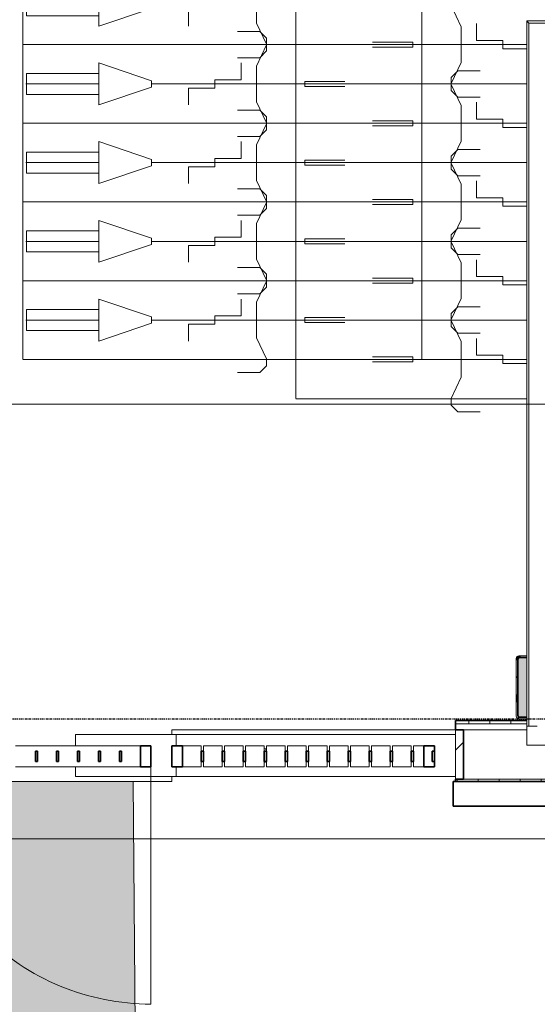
# Model space of a CAD drawing. Header units: millimetres. Extents: x -80560 to 110805, y -11020 to 52719.
# Tile 120 of 152: x 91780 to 94245, y 8640 to 13331. Entities that reach past the tile are written whole.
import ezdxf

# ---------------------------------------------------------------- set-up
doc = ezdxf.new("R2010")
doc.units = ezdxf.units.MM
doc.linetypes.add('CENTER2', pattern=[20, 8, -4, 4, -4])
doc.linetypes.add('DASHED2-1', pattern=[3, 2, -1])
for name, color, linetype, lineweight in [('A-ANNO-DIMS', 211, 'Continuous', 9), ('A-ANNO-DIMS-100', 211, 'Continuous', 9), ('A-DOOR', 31, 'Continuous', 18), ('A-FLOR', 192, 'Continuous', 18), ('A-FLOR-OVHD', 1, 'DASHED2-1', 18), ('A-FLOR-PATT', 8, 'Continuous', 18), ('A-GENM', 13, 'Continuous', 18), ('A-GENM-HDLN', 13, 'DASHED2-1', 18), ('A-GLAZ-CWMG', 51, 'Continuous', 18), ('A-WALL', 113, 'Continuous', 35), ('A-WALL-PATT', 111, 'Continuous', 35), ('S-COLS', 52, 'Continuous', 18), ('S-GRID', 1, 'Continuous', 9)]:
    doc.layers.add(name, color=color, linetype=linetype, lineweight=lineweight)
doc.styles.add('Arial_6', font='arial.ttf', dxfattribs={"width": 0.7, "height": 180})
doc.dimstyles.new('n3o_1_8', dxfattribs={"dimscale": 304.8, "dimtxt": 183.646692, "dimasz": 0.492126, "dimexe": 0.246063, "dimexo": 0.0625, "dimgap": 0.032808, "dimtad": 1, "dimdec": 0, "dimdsep": 46, "dimtxsty": 'Arial_6', "dimblk1": 'OBLIQUE', "dimblk2": 'OBLIQUE', "dimsah": 1, "dimcen": 0.09, "dimdle": 0.246063, "dimazin": 0, "dimtfac": 1, "dimtdec": 4, "dimtix": 1, "dimtmove": 0, "dimatfit": 3, "dimfxl": 0.246063, "dimfxlon": 1, "dimtvp": 1, "dimtolj": 1, "dimtzin": 0, "dimarcsym": 2})

# ---------------------------------------------------------------- blocks, each defined once
blk = doc.blocks.new('Leonardo College_EHA_1489_R18_CF_situatie_2020_rvt-1-DO_00 begane grond')
at = {"layer": 'A-FLOR-PATT', "lineweight": 9}
h = blk.add_hatch(dxfattribs=at)
h.set_pattern_fill('FP_27', color=93, style=0, pattern_type=2)
h.set_pattern_definition([(90, (0, 0), (-456.197, 456.197), [120.967, -791.427]), (45, (0, 0), (-456.197, 456.197), [120.968, -524.193]), (135, (0, 0), (-456.197, -456.197), [120.968, -524.193])])
h.paths.add_polyline_path([(53547.8, 6923), (67447.4, 6923), (67424.9, 9701), (65130, 9701), (65130, 9711.4), (64440, 9713), (64440, 9701), (64450, 9701), (64450, 9584), (62200, 9584), (62200, 9701), (62210, 9701), (62210, 9720), (61625.9, 9721), (60390, 9721), (60390, 9701), (60400, 9701), (60400, 9584), (57700, 9584), (57700, 9701), (57710, 9701), (57710, 9721), (54990, 9721), (54990, 9701), (55000, 9701), (55000, 9584), (52300, 9584), (52300, 9701), (52268, 9701), (52268, 9694), (52290, 9694), (52290, 9684), (49610, 9684), (49610, 9694), (49632, 9694), (49632, 9701), (49600, 9700), (49600, 9584), (47450, 9584), (47450, 9701), (47418, 9701), (47418, 9694), (47440, 9694), (47440, 9684), (42960, 9684), (42960, 9694), (42982, 9694), (42982, 9701), (42950, 9700), (42950, 9584), (41600, 9584), (41600, 9701), (41568, 9701), (41568, 9694), (41590, 9694), (41590, 9684), (40683.4, 9684), (40682.5, 9678), (39817.5, 9678), (39816.6, 9684), (39710, 9684), (39710, 9694), (39732, 9694), (39732, 9701), (39700, 9701), (39700, 9584), (38800, 9584), (38800, 9701), (38768, 9701), (38768, 9694), (38790, 9694), (38790, 9684), (37910, 9684), (37910, 9694), (37932, 9694), (37932, 9701), (37900, 9701), (37900, 9584), (35200, 9584), (35200, 9701), (35168, 9701), (35168, 9694), (35190, 9694), (35190, 9684), (32510, 9684), (32510, 9694), (32532, 9694), (32532, 9701), (32500, 9701), (32500, 9584), (30100, 9584), (30100, 9701), (30068, 9701), (30068, 9694), (30090, 9694), (30090, 9684), (29210, 9684), (29210, 9694), (29232, 9694), (29232, 9701), (29200, 9701), (29200, 9584), (28527, 9584), (28527, 9701), (28495, 9701), (28495, 9694), (28517, 9694), (28517, 9684), (28412, 9684), (28409.5, 9668), (27544.5, 9668), (27542, 9684), (27437, 9684), (27437, 9694), (27459, 9694), (27459, 9701), (27427, 9701), (27427, 9584), (25750, 9584), (25750, 9701), (25718, 9701), (25718, 9694), (25740, 9694), (25740, 9684), (23960, 9684), (23960, 9694), (23982, 9694), (23982, 9701), (23950, 9700), (23950, 9584), (23050, 9584), (23050, 9701), (23018, 9701), (23018, 9694), (23040, 9694), (23040, 9684), (22160, 9684), (22160, 9694), (22182, 9694), (22182, 9701), (22150, 9701), (22150, 9584), (20350, 9584), (20350, 9701), (20318, 9701), (20318, 9694), (20340, 9694), (20340, 9684), (15860, 9684), (15860, 9694), (15882, 9694), (15882, 9701), (15850, 9700), (15850, 9584), (14384, 9584), (14384, 9721), (7590.2, 9721), (7590.2, 6923), (52710.1, 6923)], flags=0)
h.paths.add_polyline_path([(30068, 9713), (30073, 9713), (30073, 9721), (30068, 9721)], flags=0)
h.paths.add_polyline_path([(29227, 9713), (29232, 9713), (29232, 9721), (29227, 9721)], flags=0)
at = {"layer": 'A-FLOR', "color": 7}
blk.add_line((67447.4, 6923), (67424.9, 9701), dxfattribs=at)
blk = doc.blocks.new('NLRS_28_SCO_UN_staalkolom koker betongevuld_gen_CGA - kolom A-V236-DO_00 begane grond')
at = {"layer": 'S-COLS', "lineweight": 5}
h = blk.add_hatch(dxfattribs=at)
h.set_pattern_fill('FP_216', color=256, style=0, pattern_type=2)
h.set_pattern_definition([(45, (-69400, -10150), (-99.99975, 99.99975), []), (45, (-69315, -10150), (-99.99975, 99.99975), []), (45, (-69310, -10150), (-99.99975, 99.99975), []), (45, (-69305, -10150), (-99.99975, 99.99975), []), (45, (-69300, -10150), (-99.99975, 99.99975), []), (45, (-69295, -10150), (-99.99975, 99.99975), []), (45, (-69290, -10150), (-99.99975, 99.99975), []), (45, (-69285, -10150), (-99.99975, 99.99975), [])])
h.paths.add_polyline_path([(-138, -150), (-100, -148.9), (-100, -142), (-134, -142), (-139.7, -139.7), (-142, -134), (-142, 134), (-138.7, 140.1), (-134, 142), (-100, 142), (-100, 150), (-138.7, 149.7), (-146.5, 146.5), (-150, 138), (-150, -138), (-146.5, -146.5), (-138.7, -149.7)], flags=0)
at = {"layer": 'S-COLS', "lineweight": 9}
blk.add_hatch(color=256, dxfattribs=at).paths.add_polyline_path([(-134, -142), (-100, -142), (-100, 142), (-134, 142), (-139.7, 139.7), (-142, 134), (-142, -134), (-138.7, -140.1)], flags=0)
at = {"layer": 'S-COLS'}
for p, q in [((-100, 150), (-138, 150)), ((-134, 142), (-100, 142)), ((-150, 138), (-150, -138)), ((-142, -134), (-142, 134)), ((-138, -150), (-100, -150)), ((-100, -142), (-134, -142))]:
    blk.add_line(p, q, dxfattribs=at)
at = {"layer": 'S-COLS', "lineweight": 35}
for p, q in [((-100, 142), (-134, 142)), ((-142, 134), (-142, -134)), ((-134, -142), (-100, -142))]:
    blk.add_line(p, q, dxfattribs=at)
at = {"layer": 'S-COLS'}
for centre, radius, start, end in [((-138, 138), 12, 90, 180), ((-134, 134), 8, 90, 180), ((-138, -138), 12, 180, 270), ((-134, -134), 8, 180, 270)]:
    blk.add_arc(centre, radius, start, end, dxfattribs=at)
at = {"layer": 'S-COLS', "lineweight": 35}
for centre, start, end in [((-134, 134), 90, 180), ((-134, -134), 180, 270)]:
    blk.add_arc(centre, 8, start, end, dxfattribs=at)
blk = doc.blocks.new('19112_SW_LeonardoCollege_R2020_rvt-1-DO_00 begane grond')
at = {"layer": 'A-WALL', "color": 50, "lineweight": 9}
for p, q in [((67150, 9925), (68960, 9925)), ((67150, 9925), (67150, 9871)), ((67150, 9771), (67150, 9725)), ((68960, 9725), (67150, 9725))]:
    blk.add_line(p, q, dxfattribs=at)
at = {"color": 50, "lineweight": 9}
blk.add_blockref('NLRS_28_SCO_UN_staalkolom koker betongevuld_gen_CGA - kolom A-V236-DO_00 begane grond', (69400, 10150), dxfattribs=at)
blk = doc.blocks.new('95251-Leonardo College Leiden_rvt-1-DO_00 begane grond')
at = {"layer": 'A-GENM', "color": 130, "lineweight": 9}
for p, q in [((69300, 13325), (69870, 13325)), ((69300, 9965), (69300, 13325)), ((69300, 13325), (69310, 13315)), ((69870, 13315), (69310, 13315)), ((69310, 13315), (69310, 9965)), ((69300, 9875), (69300, 9965)), ((69350, 9965), (69300, 9965)), ((69300, 9875), (69428.7, 9875))]:
    blk.add_line(p, q, dxfattribs=at)
at = {"layer": 'A-WALL', "color": 130, "lineweight": 9}
for p, q in [((67630, 9925), (68960, 9925)), ((67630, 9925), (67630, 9871)), ((67630, 9771), (67630, 9725)), ((68960, 9725), (67630, 9725))]:
    blk.add_line(p, q, dxfattribs=at)
for start, end in [(60, 77.2157), (282.7843, 300)]:
    blk.add_arc((68042.5, 9825), 34, start, end, dxfattribs=at)
blk = doc.blocks.new('00_EHA_GEN_normaal fiets_small - 00_EHA_GEN_normaal fiets_small-30428891-DO_00 begane grond')
at = {"layer": 'A-GENM'}
for p, q in [((-159.6, 218.1), (-128.3, 250)), ((-128.3, 250), (-22.6, 250)), ((-159.6, 185.5), (-159.6, 218.1)), ((-112.6, 85.2), (-159.6, 185.5)), ((210.7, 100), (210.7, 20)), ((387.8, 15), (637.8, 100)), ((637.8, 100), (637.8, -100)), ((-112.6, -85.2), (-112.6, 85.2)), ((638.7, 50), (981.9, 50)), ((981.9, 50), (981.9, -50)), ((-342.4, 12), (-534.1, 12)), ((-342.4, -12), (-342.4, 12)), ((85.6, 20), (85.6, -20)), ((210.7, 20), (85.6, 20)), ((387.8, -15), (387.8, 15)), ((-884.1, 0), (387.8, 0)), ((-884.1, 0), (387.8, 0)), ((-534.1, -12), (-342.4, -12)), ((-39.6, -20), (-39.6, -100)), ((85.6, -20), (-39.6, -20)), ((637.8, -100), (387.8, -15)), ((986.1, 0), (637.8, 0)), ((-159.6, -185.5), (-112.6, -85.2)), ((981.9, -50), (638.7, -50)), ((-159.6, -218), (-159.6, -185.5)), ((-128.3, -250), (-159.6, -218)), ((-22.6, -250), (-128.3, -250))]:
    blk.add_line(p, q, dxfattribs=at)
at = {"layer": 'A-GENM-HDLN'}
for p, q in [((-900, -187.5), (-900, 187.5)), ((1000, 187.5), (-900, 187.5)), ((1000, -187.5), (1000, 187.5)), ((-900, -187.5), (1000, -187.5))]:
    blk.add_line(p, q, dxfattribs=at)
blk = doc.blocks.new('00_EHA_GEN_normaal fiets_small - 00_EHA_GEN_normaal fiets_small-V179-DO_00 begane grond')
at = {"layer": 'A-GENM'}
for p, q in [((-128.3, 250), (-159.6, 218)), ((-22.6, 250), (-128.3, 250)), ((-159.6, 218), (-159.6, 185.5)), ((-159.6, 185.5), (-112.6, 85.2)), ((-39.6, 20), (-39.6, 100)), ((-112.6, 85.2), (-112.6, -85.2)), ((-884.1, 0), (200, 0)), ((-884.1, 0), (200, 0)), ((-534.1, 12), (-342.4, 12)), ((-342.4, 12), (-342.4, -12)), ((85.6, 20), (-39.6, 20)), ((85.6, -20), (85.6, 20)), ((-342.4, -12), (-534.1, -12)), ((200, -20), (85.6, -20)), ((-112.6, -85.2), (-159.6, -185.5)), ((-159.6, -185.5), (-159.6, -218.1)), ((-159.6, -218.1), (-128.3, -250)), ((-128.3, -250), (-22.6, -250))]:
    blk.add_line(p, q, dxfattribs=at)
at = {"layer": 'A-GENM-HDLN'}
for p, q in [((-900, 187.5), (-900, -187.5)), ((-900, 187.5), (200, 187.5)), ((1000, 132.5), (1000, 112.5)), ((200, -187.5), (-900, -187.5))]:
    blk.add_line(p, q, dxfattribs=at)
blk = doc.blocks.new('00_EHA_GEN_normaal fiets_small - 00_EHA_GEN_normaal fiets_small-V161-DO_00 begane grond')
at = {"layer": 'A-GENM'}
for p, q in [((-128.3, 250), (-159.6, 218)), ((-22.6, 250), (-128.3, 250)), ((-159.6, 218), (-159.6, 185.5)), ((-159.6, 185.5), (-112.6, 85.2)), ((-39.6, 20), (-39.6, 100)), ((-112.6, 85.2), (-112.6, -85.2)), ((-884.1, 0), (200, 0)), ((-884.1, 0), (200, 0)), ((-534.1, 12), (-342.4, 12)), ((-342.4, 12), (-342.4, -12)), ((85.6, 20), (-39.6, 20)), ((85.6, -20), (85.6, 20)), ((-342.4, -12), (-534.1, -12)), ((200, -20), (85.6, -20)), ((-112.6, -85.2), (-159.6, -185.5)), ((-159.6, -185.5), (-159.6, -218.1)), ((-159.6, -218.1), (-128.3, -250)), ((-128.3, -250), (-22.6, -250))]:
    blk.add_line(p, q, dxfattribs=at)
at = {"layer": 'A-GENM-HDLN'}
for p, q in [((-900, 187.5), (-900, -187.5)), ((-900, 187.5), (200, 187.5)), ((200, -187.5), (-900, -187.5))]:
    blk.add_line(p, q, dxfattribs=at)
blk = doc.blocks.new('NLRS_41_GM_WPB_spouwlat-SH_generiek_ISR - 235x38-V275-DO_00 begane grond')
at = {"layer": 'A-GENM'}
h = blk.add_hatch(dxfattribs=at)
h.set_pattern_fill('FP_81', color=256, style=0, pattern_type=2)
h.set_pattern_definition([(45, (0, 0), (-141.42136, 141.42136), [])])
h.paths.add_polyline_path([(68967.7, 9713), (68998, 9713), (68998, 9948), (68960, 9948), (68960, 9713)], flags=0)
for p, q in [((68998, 9948), (68960, 9948)), ((68960, 9948), (68960, 9713)), ((68998, 9713), (68998, 9948)), ((68960, 9713), (68998, 9713))]:
    blk.add_line(p, q, dxfattribs=at)
blk = doc.blocks.new('Rectangular Mullion - 90_n3o_terreinomheining_koker_50x100-33986192-DO_00 begane grond')
at = {"layer": 'A-GLAZ-CWMG', "lineweight": 35}
for p, q in [((-50, 50), (0, 50)), ((-50, -50), (-50, 50)), ((0, 50), (0, -50)), ((0, -50), (-50, -50))]:
    blk.add_line(p, q, dxfattribs=at)
blk = doc.blocks.new('Rectangular Mullion - 90_n3o_terreinomheining_koker_50x100-V276-DO_00 begane grond')
at = {"layer": 'A-GLAZ-CWMG'}
for p, q in [((64680, 9846), (64680, 9871)), ((64680, 9871), (64770, 9871)), ((64770, 9871), (64770, 9846)), ((64680, 9771), (64680, 9796)), ((64770, 9771), (64680, 9771)), ((64770, 9796), (64770, 9771))]:
    blk.add_line(p, q, dxfattribs=at)
blk = doc.blocks.new('Rectangular Mullion - 90_n3o_terreinomheining_stripstaal_10x50-33984375-DO_00 begane grond')
at = {"layer": 'A-GLAZ-CWMG', "lineweight": 35}
for p, q in [((-5, 25), (5, 25)), ((-5, -25), (-5, 25)), ((5, 25), (5, -25)), ((5, -25), (-5, -25))]:
    blk.add_line(p, q, dxfattribs=at)
blk = doc.blocks.new('Rectangular Mullion - 90_n3o_terreinomheining_stripstaal_10x50-33984381-DO_00 begane grond')
at = {"layer": 'A-GLAZ-CWMG', "lineweight": 35}
for p, q in [((-5, 25), (5, 25)), ((-5, -25), (-5, 25)), ((5, 25), (5, -25)), ((5, -25), (-5, -25))]:
    blk.add_line(p, q, dxfattribs=at)
blk = doc.blocks.new('Rectangular Mullion - 90_n3o_terreinomheining_koker_50x100-V277-DO_00 begane grond')
at = {"layer": 'A-GLAZ-CWMG'}
for p, q in [((68760, 9846), (68760, 9871)), ((68760, 9871), (68810, 9871)), ((68760, 9771), (68760, 9796)), ((68810, 9771), (68760, 9771))]:
    blk.add_line(p, q, dxfattribs=at)
blk = doc.blocks.new('Rectangular Mullion - 90_n3o_terreinomheining_koker_50x100-33984377-DO_00 begane grond')
at = {"layer": 'A-GLAZ-CWMG'}
for p, q in [((64580, 9871), (64670, 9871)), ((64670, 9871), (64670, 9846)), ((64670, 9771), (64580, 9771)), ((64670, 9796), (64670, 9771))]:
    blk.add_line(p, q, dxfattribs=at)
blk = doc.blocks.new('Rectangular Mullion - 90_n3o_terreinomheining_koker_50x100-33984404-DO_00 begane grond')
at = {"layer": 'A-GLAZ-CWMG', "lineweight": 35}
for p, q in [((0, 50), (-50, 50)), ((-50, 50), (-50, -50)), ((0, -50), (0, 50)), ((-50, -50), (0, -50))]:
    blk.add_line(p, q, dxfattribs=at)
blk = doc.blocks.new('Rectangular Mullion - 90_n3o_terreinomheining_koker_50x100-33964707-DO_00 begane grond')
at = {"layer": 'A-GLAZ-CWMG', "lineweight": 35}
for p, q in [((0, 50), (-50, 50)), ((-50, 50), (-50, -50)), ((0, -50), (0, 50)), ((-50, -50), (0, -50))]:
    blk.add_line(p, q, dxfattribs=at)
blk = doc.blocks.new('Rectangular Mullion - 90_n3o_terreinomheining_koker_50x100-33984382-DO_00 begane grond')
at = {"layer": 'A-GLAZ-CWMG'}
for p, q in [((66965, 9871), (67065, 9871)), ((67065, 9771), (66965, 9771))]:
    blk.add_line(p, q, dxfattribs=at)
blk = doc.blocks.new('Rectangular Mullion - 90_n3o_terreinomheining_stripstaal_10x50-33984383-DO_00 begane grond')
at = {"layer": 'A-GLAZ-CWMG', "lineweight": 35}
for p, q in [((-5, 25), (5, 25)), ((-5, -25), (-5, 25)), ((5, 25), (5, -25)), ((5, -25), (-5, -25))]:
    blk.add_line(p, q, dxfattribs=at)
blk = doc.blocks.new('00_n3o_symbool_swingangle - std-33982224-DO_00 begane grond')
at = {"layer": 'A-DOOR'}
blk.add_line((-415, 14), (-415, 1144), dxfattribs=at)
blk.add_arc((-415, 14), 1130, 360, 90, dxfattribs=at)
blk = doc.blocks.new('Rectangular Mullion - 90_n3o_terreinomheining_koker_50x100-33984384-DO_00 begane grond')
at = {"layer": 'A-GLAZ-CWMG'}
for p, q in [((67365, 9871), (67460, 9871)), ((67460, 9771), (67365, 9771))]:
    blk.add_line(p, q, dxfattribs=at)
blk = doc.blocks.new('Rectangular Mullion - 90_n3o_terreinomheining_stripstaal_10x50-33984388-DO_00 begane grond')
at = {"layer": 'A-GLAZ-CWMG', "lineweight": 35}
for p, q in [((-5, 25), (5, 25)), ((-5, -25), (-5, 25)), ((5, 25), (5, -25)), ((5, -25), (-5, -25))]:
    blk.add_line(p, q, dxfattribs=at)
blk = doc.blocks.new('DIMBLOCK272-DO_00 begane grond')
at = {"layer": 'A-ANNO-DIMS-100'}
for p, q in [((102364.8, 10470.3), (102364.8, 5571.3)), ((102364.8, 5646.3), (102364.8, 10470.3)), ((39278.8, 5646.3), (39353.8, 5721.3)), ((39278.8, 5721.3), (39278.8, 5571.3)), ((39278.8, 5646.3), (39278.8, 5721.3)), ((102364.8, 5646.3), (102439.8, 5721.3)), ((39203.8, 5646.3), (102439.8, 5646.3)), ((39278.8, 5646.3), (39203.8, 5571.3)), ((102364.8, 5646.3), (102289.8, 5571.3))]:
    blk.add_line(p, q, dxfattribs=at)
at = {"layer": 'A-ANNO-DIMS-100', "color": 0, "insert": (70581.7, 5889.9), "char_height": 180, "width": 576.368, "attachment_point": 1, "line_spacing_factor": 0.941778, "style": 'Arial_6'}
blk.add_mtext('63086', dxfattribs=at)
blk = doc.blocks.new('_Oblique')
at = {"color": 0, "linetype": 'ByBlock', "lineweight": -2}
blk.add_line((-0.5, -0.5), (0.5, 0.5), dxfattribs=at)

msp = doc.modelspace()

# ---------------------------------------------------------------- hatches: boundary and pattern name
at = {"layer": 'A-WALL-PATT', "lineweight": 18}
h = msp.add_hatch(dxfattribs=at)
h.set_pattern_fill('FP_232', color=256, angle=-270, style=0, pattern_type=2)
h.set_pattern_definition([(270, (88518.82, 9992), (100, 4e-13), [])])
h.paths.add_polyline_path([(98561.2, 9976), (98715.8, 9976), (98715.8, 9992), (98404.8, 9991), (98404.8, 9977.2), (98444.8, 9976)], flags=0)
h.paths.add_polyline_path([(94156.2, 9976), (94194.8, 9977.1), (94194.8, 9992), (93854.8, 9992), (93854.8, 9976)], flags=0)
h.paths.add_polyline_path([(88870.1, 9976), (89334.8, 9976), (89334.8, 9992), (87104.8, 9992), (87104.8, 9976), (88576.4, 9976)], flags=0)
h.paths.add_polyline_path([(84758.7, 9976), (85284.8, 9976), (85284.8, 9992), (82604.8, 9992), (82604.8, 9976), (84171.3, 9976)], flags=0)
h.paths.add_polyline_path([(79884.8, 9976), (79884.8, 9992), (78349.8, 9992), (78349.8, 9976), (79472.6, 9976)], flags=0)
h = msp.add_hatch(dxfattribs=at)
h.set_pattern_fill('FP_77', color=256, angle=90, style=0, pattern_type=2)
h.set_pattern_definition([(90, (90363.32, 9701), (-100, -3e-13), [])])
h.paths.add_polyline_path([(100286.9, 9701), (100286.9, 9713), (93854.8, 9713), (93854.8, 9701), (99442.3, 9701)], flags=0)
h.paths.add_polyline_path([(88870.1, 9701), (89334.8, 9701), (89334.8, 9713), (87104.8, 9713), (87104.8, 9701), (88576.4, 9701)], flags=0)
h.paths.add_polyline_path([(85052.3, 9701), (85284.8, 9701), (85284.8, 9713), (82604.8, 9713), (82604.8, 9701), (84758.7, 9701)], flags=0)
h.paths.add_polyline_path([(79472.6, 9701), (79884.8, 9701), (79884.8, 9713), (78321.8, 9713), (78321.8, 9701)], flags=0)

# ---------------------------------------------------------------- linework, layer by layer
at = {"layer": 'A-FLOR'}
for p, q in [((92504.8, 9925), (92504.8, 9948)), ((92504.8, 9948), (93854.8, 9948)), ((92504.8, 9701), (92504.8, 9725)), ((90024.8, 9701), (92504.8, 9701))]:
    msp.add_line(p, q, dxfattribs=at)
at = {"layer": 'A-FLOR-OVHD'}
for p, q in [((95434.8, 11500), (80974.8, 11500)), ((102310.7, 9429), (36723.8, 9429))]:
    msp.add_line(p, q, dxfattribs=at)
at = {"layer": 'A-WALL'}
for p, q in [((94194.8, 9992), (93854.8, 9992)), ((93854.8, 9992), (93854.8, 9948)), ((93854.8, 9948), (93892.8, 9948)), ((93892.8, 9948), (93892.8, 9713)), ((93892.8, 9713), (93854.8, 9713)), ((93854.8, 9713), (93854.8, 9701)), ((100286.9, 9701), (93844.8, 9701)), ((93844.8, 9701), (93844.8, 9584)), ((93844.8, 9584), (97304.7, 9584))]:
    msp.add_line(p, q, dxfattribs=at)
at = {"layer": 'A-WALL', "lineweight": 18}
for p, q in [((93854.8, 9976), (94194.8, 9976)), ((94194.8, 9948), (93892.8, 9948)), ((93892.8, 9713), (100286.9, 9713))]:
    msp.add_line(p, q, dxfattribs=at)
at = {"layer": 'S-GRID', "linetype": 'CENTER2', "lineweight": 25}
msp.add_line((29945.3, 10000), (110204.9, 10000), dxfattribs=at)

# ---------------------------------------------------------------- block references
at = {"color": 250, "lineweight": 5}
for name in ['Leonardo College_EHA_1489_R18_CF_situatie_2020_rvt-1-DO_00 begane grond', '19112_SW_LeonardoCollege_R2020_rvt-1-DO_00 begane grond', '95251-Leonardo College Leiden_rvt-1-DO_00 begane grond']:
    msp.add_blockref(name, (24894.8, 0), dxfattribs=at)
at = {"layer": 'A-DOOR', "rotation": 180}
msp.add_blockref('00_n3o_symbool_swingangle - std-33982224-DO_00 begane grond', (91989.8, 9785), dxfattribs=at)
at = {"layer": 'A-GENM', "rotation": 180}
for p in [(92794.8, 13400), (92794.8, 13025), (92794.8, 12650), (92794.8, 12275), (92794.8, 11900)]:
    msp.add_blockref('00_EHA_GEN_normaal fiets_small - 00_EHA_GEN_normaal fiets_small-30428891-DO_00 begane grond', p, dxfattribs=at)
at = {"layer": 'A-GENM'}
for name, p in [('00_EHA_GEN_normaal fiets_small - 00_EHA_GEN_normaal fiets_small-V179-DO_00 begane grond', (93994.8, 13212.5)), ('00_EHA_GEN_normaal fiets_small - 00_EHA_GEN_normaal fiets_small-V161-DO_00 begane grond', (93994.8, 12837.5)), ('00_EHA_GEN_normaal fiets_small - 00_EHA_GEN_normaal fiets_small-V161-DO_00 begane grond', (93994.8, 12462.5)), ('00_EHA_GEN_normaal fiets_small - 00_EHA_GEN_normaal fiets_small-V161-DO_00 begane grond', (93994.8, 12087.5)), ('00_EHA_GEN_normaal fiets_small - 00_EHA_GEN_normaal fiets_small-V161-DO_00 begane grond', (93994.8, 11712.5)), ('NLRS_41_GM_WPB_spouwlat-SH_generiek_ISR - 235x38-V275-DO_00 begane grond', (24894.8, 0))]:
    msp.add_blockref(name, p, dxfattribs=at)
at = {"layer": 'A-GLAZ-CWMG'}
for name, p in [('Rectangular Mullion - 90_n3o_terreinomheining_koker_50x100-33984382-DO_00 begane grond', (24794.8, 0)), ('Rectangular Mullion - 90_n3o_terreinomheining_koker_50x100-33984382-DO_00 begane grond', (24894.8, 0)), ('Rectangular Mullion - 90_n3o_terreinomheining_koker_50x100-33984382-DO_00 begane grond', (24994.8, 0)), ('Rectangular Mullion - 90_n3o_terreinomheining_koker_50x100-33984382-DO_00 begane grond', (25094.8, 0)), ('Rectangular Mullion - 90_n3o_terreinomheining_koker_50x100-33984382-DO_00 begane grond', (25194.8, 0)), ('Rectangular Mullion - 90_n3o_terreinomheining_koker_50x100-33984384-DO_00 begane grond', (24894.8, 0)), ('Rectangular Mullion - 90_n3o_terreinomheining_koker_50x100-33964707-DO_00 begane grond', (92404.8, 9821)), ('Rectangular Mullion - 90_n3o_terreinomheining_koker_50x100-33984377-DO_00 begane grond', (27974.8, 0)), ('Rectangular Mullion - 90_n3o_terreinomheining_koker_50x100-V276-DO_00 begane grond', (27974.8, 0)), ('Rectangular Mullion - 90_n3o_terreinomheining_koker_50x100-V276-DO_00 begane grond', (28074.8, 0)), ('Rectangular Mullion - 90_n3o_terreinomheining_koker_50x100-V276-DO_00 begane grond', (28174.8, 0)), ('Rectangular Mullion - 90_n3o_terreinomheining_koker_50x100-V276-DO_00 begane grond', (28274.8, 0)), ('Rectangular Mullion - 90_n3o_terreinomheining_koker_50x100-V276-DO_00 begane grond', (28374.8, 0)), ('Rectangular Mullion - 90_n3o_terreinomheining_koker_50x100-V276-DO_00 begane grond', (28474.8, 0)), ('Rectangular Mullion - 90_n3o_terreinomheining_koker_50x100-V276-DO_00 begane grond', (28574.8, 0)), ('Rectangular Mullion - 90_n3o_terreinomheining_koker_50x100-V276-DO_00 begane grond', (28674.8, 0)), ('Rectangular Mullion - 90_n3o_terreinomheining_koker_50x100-V276-DO_00 begane grond', (28774.8, 0)), ('Rectangular Mullion - 90_n3o_terreinomheining_koker_50x100-V276-DO_00 begane grond', (28874.8, 0)), ('Rectangular Mullion - 90_n3o_terreinomheining_koker_50x100-V277-DO_00 begane grond', (24894.8, 0))]:
    msp.add_blockref(name, p, dxfattribs=at)
at = {"layer": 'A-GLAZ-CWMG', "rotation": 180}
msp.add_blockref('Rectangular Mullion - 90_n3o_terreinomheining_koker_50x100-33984404-DO_00 begane grond', (92504.8, 9821), dxfattribs=at)
at = {"layer": 'A-GLAZ-CWMG', "extrusion": (0, 0, -1), "rotation": 180}
for name, p in [('Rectangular Mullion - 90_n3o_terreinomheining_koker_50x100-33986192-DO_00 begane grond', (-93754.8, 9821)), ('Rectangular Mullion - 90_n3o_terreinomheining_stripstaal_10x50-33984375-DO_00 begane grond', (-92649.8, 9821)), ('Rectangular Mullion - 90_n3o_terreinomheining_stripstaal_10x50-33984375-DO_00 begane grond', (-92749.8, 9821)), ('Rectangular Mullion - 90_n3o_terreinomheining_stripstaal_10x50-33984375-DO_00 begane grond', (-92849.8, 9821)), ('Rectangular Mullion - 90_n3o_terreinomheining_stripstaal_10x50-33984381-DO_00 begane grond', (-92949.8, 9821)), ('Rectangular Mullion - 90_n3o_terreinomheining_stripstaal_10x50-33984381-DO_00 begane grond', (-93049.8, 9821)), ('Rectangular Mullion - 90_n3o_terreinomheining_stripstaal_10x50-33984381-DO_00 begane grond', (-93149.8, 9821)), ('Rectangular Mullion - 90_n3o_terreinomheining_stripstaal_10x50-33984381-DO_00 begane grond', (-93249.8, 9821)), ('Rectangular Mullion - 90_n3o_terreinomheining_stripstaal_10x50-33984381-DO_00 begane grond', (-93349.8, 9821)), ('Rectangular Mullion - 90_n3o_terreinomheining_stripstaal_10x50-33984381-DO_00 begane grond', (-93449.8, 9821)), ('Rectangular Mullion - 90_n3o_terreinomheining_stripstaal_10x50-33984375-DO_00 begane grond', (-93549.8, 9821)), ('Rectangular Mullion - 90_n3o_terreinomheining_stripstaal_10x50-33984375-DO_00 begane grond', (-93649.8, 9821)), ('Rectangular Mullion - 90_n3o_terreinomheining_stripstaal_10x50-33984375-DO_00 begane grond', (-93749.8, 9821))]:
    msp.add_blockref(name, p, dxfattribs=at)
at = {"layer": 'A-GLAZ-CWMG', "extrusion": (0, 0, -1)}
for name, p in [('Rectangular Mullion - 90_n3o_terreinomheining_stripstaal_10x50-33984383-DO_00 begane grond', (-91859.8, 9821)), ('Rectangular Mullion - 90_n3o_terreinomheining_stripstaal_10x50-33984383-DO_00 begane grond', (-91959.8, 9821)), ('Rectangular Mullion - 90_n3o_terreinomheining_stripstaal_10x50-33984388-DO_00 begane grond', (-92059.8, 9821)), ('Rectangular Mullion - 90_n3o_terreinomheining_stripstaal_10x50-33984388-DO_00 begane grond', (-92159.8, 9821)), ('Rectangular Mullion - 90_n3o_terreinomheining_stripstaal_10x50-33984388-DO_00 begane grond', (-92259.8, 9821))]:
    msp.add_blockref(name, p, dxfattribs=at)

# ---------------------------------------------------------------- dimensions: what is measured, and where the dimension line sits
at = {"layer": 'A-ANNO-DIMS'}
dim = msp.add_linear_dim(base=(102364.8, 5646.3), p1=(39278.8, 5721.3), p2=(102364.8, 10470.3), dimstyle='n3o_1_8', override={"dimpost": '<>', "dimfxl": 63264.498951}, dxfattribs=at)
dim.commit()
dim.dimension.update_dxf_attribs({"geometry": 'DIMBLOCK272-DO_00 begane grond', "text_midpoint": (70821.8, 5748.2)})

doc.saveas('drawing.dxf')
